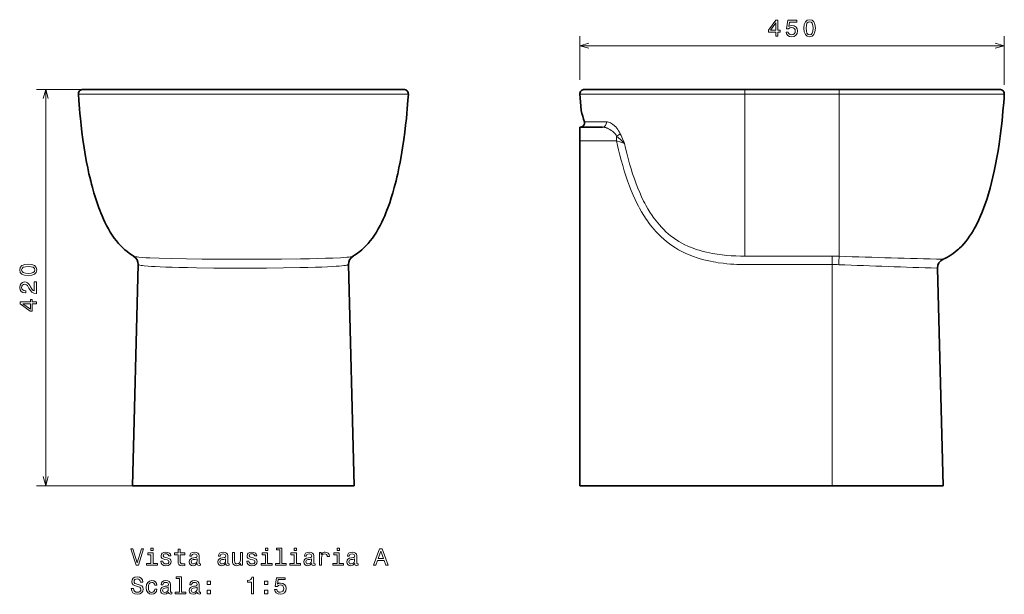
# Model space of a CAD drawing. Extents: x 15 to 367, y 20 to 272.
# Tile 2 of 3: x 15 to 223, y 150 to 272. Entities that reach past the tile are written whole.
import ezdxf

# ---------------------------------------------------------------- set-up
doc = ezdxf.new("R2010")
doc.units = 0

msp = doc.modelspace()

# ---------------------------------------------------------------- linework, layer by layer
at = {"color": 7, "lineweight": 13, "ltscale": 0.230897}
msp.add_line((133.16, 259.43), (133.16, 268.67), dxfattribs=at)
at = {"color": 7, "lineweight": 13, "ltscale": 0.257318}
msp.add_line((223.12, 258.38), (223.12, 268.67), dxfattribs=at)
at = {"color": 7, "lineweight": 13}
for p, q in [((133.16, 266.67), (223.12, 266.67)), ((59.9, 257.43), (18.04, 257.43)), ((20.04, 173.43), (20.04, 257.43)), ((61.9, 256.38), (26.94, 256.38)), ((61.9, 256.38), (96.86, 256.38)), ((168.16, 256.38), (133.2, 256.38)), ((188.16, 256.38), (168.16, 256.38)), ((168.16, 222.07), (168.16, 256.38)), ((223.12, 256.38), (188.16, 256.38)), ((188.16, 222.05), (188.16, 256.38)), ((186.66, 220.3), (186.66, 173.43)), ((59.9, 173.43), (18.04, 173.43))]:
    msp.add_line(p, q, dxfattribs=at)
at = {"color": 7, "lineweight": 35}
for p, q in [((61.9, 257.43), (27.94, 257.43)), ((61.9, 257.43), (95.86, 257.43)), ((168.16, 257.43), (134.2, 257.43)), ((188.16, 257.43), (168.16, 257.43)), ((222.12, 257.43), (188.16, 257.43)), ((133.16, 246.51), (133.16, 173.43)), ((39.63, 220.3), (38.4, 173.43)), ((84.17, 220.3), (85.4, 173.43)), ((208.95, 219.54), (210.16, 173.43)), ((61.9, 173.43), (38.4, 173.43)), ((61.9, 173.43), (85.4, 173.43)), ((133.16, 173.43), (186.66, 173.43)), ((133.16, 173.43), (186.66, 173.43)), ((210.16, 173.43), (186.66, 173.43)), ((210.16, 173.43), (186.66, 173.43))]:
    msp.add_line(p, q, dxfattribs=at)
at = {"color": 7, "lineweight": 13, "ltscale": 0.026421}
for p, q in [((168.16, 256.38), (168.16, 257.43)), ((188.16, 256.38), (188.16, 257.43))]:
    msp.add_line(p, q, dxfattribs=at)
at = {"color": 7, "lineweight": 13, "ltscale": 0.116898}
msp.add_line((134.15, 250.54), (138.82, 250.54), dxfattribs=at)
at = {"color": 7, "lineweight": 35, "ltscale": 0.12036}
msp.add_line((137.98, 249.43), (133.16, 249.43), dxfattribs=at)
at = {"color": 7, "lineweight": 35, "ltscale": 0.073037}
msp.add_line((133.16, 246.51), (133.16, 249.43), dxfattribs=at)
at = {"color": 7, "lineweight": 13, "ltscale": 0.195819}
msp.add_line((140.99, 246.51), (133.16, 246.51), dxfattribs=at)
at = {"color": 7, "lineweight": 13, "ltscale": 0.025811}
msp.add_line((140.99, 246.51), (140.99, 247.54), dxfattribs=at)
at = {"color": 7, "lineweight": 13, "ltscale": 0.4625}
for p, q in [((168.16, 222.07), (186.66, 222.07)), ((168.16, 220.3), (186.66, 220.3))]:
    msp.add_line(p, q, dxfattribs=at)
at = {"color": 7, "lineweight": 13, "ltscale": 0.044324}
msp.add_line((186.66, 222.07), (186.66, 220.3), dxfattribs=at)
at = {"color": 7, "lineweight": 13, "ltscale": 0.001245}
for p, q in [((39.63, 220.3), (39.67, 220.27)), ((84.13, 220.27), (84.17, 220.3))]:
    msp.add_line(p, q, dxfattribs=at)
at = {"color": 7, "lineweight": 13}
for points in [[(174.68, 268.67), (175.14, 268.67), (175.14, 269.54), (175.63, 269.54), (175.63, 269.94), (175.14, 269.94), (175.14, 272.09), (174.68, 272.09), (173.14, 269.98), (173.14, 269.54), (174.68, 269.54)], [(173.57, 269.94), (174.68, 271.51), (174.68, 269.94)], [(176.89, 269.58), (177, 269.17), (177.25, 268.84), (177.61, 268.64), (178.07, 268.57), (178.58, 268.66), (178.98, 268.9), (179.23, 269.3), (179.33, 269.8), (179.24, 270.27), (179, 270.64), (178.62, 270.88), (178.13, 270.96), (177.76, 270.9), (177.46, 270.74), (177.61, 271.68), (179.14, 271.68), (179.14, 272.09), (177.27, 272.09), (176.99, 270.24), (177.39, 270.24), (177.69, 270.47), (178.06, 270.56), (178.38, 270.5), (178.63, 270.34), (178.79, 270.1), (178.84, 269.78), (178.79, 269.46), (178.62, 269.21), (178.38, 269.06), (178.06, 269), (177.79, 269.04), (177.59, 269.15), (177.43, 269.33), (177.36, 269.58)], [(180.66, 270.38), (180.74, 269.59), (180.97, 269.02), (181.35, 268.68), (181.88, 268.57), (182.4, 268.68), (182.77, 269.02), (183.01, 269.59), (183.09, 270.38), (183.01, 271.16), (182.91, 271.48), (182.77, 271.73), (182.4, 272.08), (181.88, 272.19), (181.35, 272.08), (180.97, 271.73), (180.74, 271.16)], [(181.14, 270.38), (181.18, 270.99), (181.31, 271.43), (181.54, 271.68), (181.88, 271.77), (182.21, 271.68), (182.44, 271.43), (182.56, 270.99), (182.6, 270.38), (182.56, 269.76), (182.44, 269.32), (182.21, 269.07), (181.88, 268.98), (181.54, 269.07), (181.31, 269.32), (181.18, 269.76)], [(16.33, 217.95), (17.12, 218.03), (17.68, 218.27), (18.03, 218.64), (18.14, 219.17), (18.03, 219.69), (17.68, 220.07), (17.12, 220.3), (16.33, 220.38), (15.54, 220.3), (15.23, 220.2), (14.97, 220.07), (14.63, 219.69), (14.51, 219.17), (14.63, 218.64), (14.98, 218.27), (15.54, 218.03)], [(16.33, 218.44), (15.72, 218.48), (15.28, 218.6), (15.02, 218.83), (14.93, 219.17), (15.02, 219.5), (15.28, 219.73), (15.72, 219.85), (16.33, 219.89), (16.94, 219.85), (17.38, 219.73), (17.64, 219.5), (17.73, 219.17), (17.64, 218.83), (17.38, 218.6), (16.94, 218.48)], [(18.04, 214.2), (18.04, 216.61), (17.6, 216.61), (17.6, 214.71), (17.37, 214.81), (17.17, 214.99), (16.81, 215.55), (16.66, 215.85), (16.44, 216.18), (16.19, 216.42), (15.89, 216.56), (15.56, 216.61), (15.13, 216.52), (14.8, 216.28), (14.59, 215.92), (14.51, 215.45), (14.6, 214.97), (14.84, 214.6), (15.21, 214.36), (15.71, 214.28), (15.78, 214.28), (15.78, 214.74), (15.74, 214.74), (15.4, 214.79), (15.15, 214.92), (14.99, 215.14), (14.93, 215.43), (14.98, 215.72), (15.11, 215.94), (15.3, 216.08), (15.55, 216.13), (15.78, 216.09), (15.98, 216), (16.15, 215.84), (16.3, 215.61), (16.46, 215.32), (16.78, 214.82), (17.11, 214.47), (17.51, 214.27), (18.02, 214.2)], [(18.04, 211.97), (18.04, 212.43), (17.17, 212.43), (17.17, 212.93), (16.77, 212.93), (16.77, 212.43), (14.61, 212.43), (14.61, 211.97), (16.73, 210.44), (17.17, 210.44), (17.17, 211.97)], [(16.77, 210.86), (15.2, 211.97), (16.77, 211.97)], [(40.29, 160.08), (39.42, 157.1), (38.51, 160.08), (38.03, 160.08), (39.16, 156.58), (39.67, 156.58), (40.77, 160.08)], [(42.77, 156.95), (42.77, 159.19), (41.63, 159.19), (41.63, 158.81), (42.32, 158.81), (42.32, 156.95), (41.41, 156.95), (41.41, 156.58), (43.68, 156.58), (43.68, 156.95)], [(42.78, 160.2), (42.31, 160.2), (42.31, 159.69), (42.78, 159.69)], [(45.77, 158.15), (45.34, 158.25), (45.02, 158.37), (44.92, 158.61), (44.95, 158.77), (45.05, 158.9), (45.23, 158.97), (45.47, 159), (45.71, 158.97), (45.9, 158.88), (46.02, 158.74), (46.07, 158.56), (46.5, 158.56), (46.5, 158.57), (46.43, 158.9), (46.22, 159.16), (45.9, 159.32), (45.47, 159.38), (45.04, 159.32), (44.73, 159.15), (44.54, 158.91), (44.47, 158.59), (44.52, 158.29), (44.66, 158.08), (44.89, 157.93), (45.23, 157.82), (45.73, 157.7), (46.03, 157.57), (46.11, 157.47), (46.14, 157.32), (46.09, 157.14), (45.97, 156.99), (45.78, 156.9), (45.51, 156.87), (45.24, 156.9), (45.03, 157.01), (44.9, 157.18), (44.84, 157.42), (44.41, 157.42), (44.49, 157.01), (44.69, 156.72), (45.02, 156.55), (45.47, 156.48), (45.95, 156.55), (46.3, 156.72), (46.51, 157), (46.58, 157.37), (46.53, 157.69), (46.37, 157.91), (46.11, 158.05)], [(48.08, 158.81), (48.08, 157.46), (48.11, 157.02), (48.25, 156.72), (48.53, 156.54), (49.01, 156.48), (49.53, 156.5), (49.53, 156.89), (49.15, 156.86), (48.8, 156.9), (48.62, 157.02), (48.53, 157.24), (48.52, 157.53), (48.52, 158.81), (49.53, 158.81), (49.53, 159.19), (48.52, 159.19), (48.52, 159.98), (48.08, 159.98), (48.08, 159.19), (47.31, 159.19), (47.31, 158.81)], [(52.13, 156.93), (52.13, 156.91), (52.15, 156.74), (52.23, 156.62), (52.54, 156.52), (52.79, 156.57), (52.79, 156.91), (52.69, 156.89), (52.54, 156.96), (52.52, 157.16), (52.52, 158.56), (52.46, 158.92), (52.28, 159.17), (51.97, 159.32), (51.54, 159.38), (51.12, 159.32), (50.8, 159.15), (50.61, 158.88), (50.54, 158.53), (50.54, 158.5), (50.94, 158.5), (50.98, 158.71), (51.09, 158.86), (51.27, 158.95), (51.53, 158.99), (51.77, 158.96), (51.95, 158.89), (52.05, 158.75), (52.09, 158.57), (52.07, 158.36), (51.99, 158.25), (51.79, 158.2), (51.41, 158.16), (50.98, 158.07), (50.67, 157.91), (50.49, 157.66), (50.43, 157.29), (50.48, 156.95), (50.64, 156.71), (50.89, 156.55), (51.24, 156.49), (51.71, 156.6)], [(58.2, 156.93), (58.2, 156.91), (58.22, 156.74), (58.3, 156.62), (58.62, 156.52), (58.86, 156.57), (58.86, 156.91), (58.76, 156.89), (58.62, 156.96), (58.59, 157.16), (58.59, 158.56), (58.53, 158.92), (58.35, 159.17), (58.05, 159.32), (57.61, 159.38), (57.19, 159.32), (56.88, 159.15), (56.68, 158.88), (56.61, 158.53), (56.61, 158.5), (57.01, 158.5), (57.05, 158.71), (57.16, 158.86), (57.34, 158.95), (57.6, 158.99), (57.84, 158.96), (58.02, 158.89), (58.13, 158.75), (58.16, 158.57), (58.14, 158.36), (58.06, 158.25), (57.86, 158.2), (57.48, 158.16), (57.05, 158.07), (56.74, 157.91), (56.56, 157.66), (56.5, 157.29), (56.55, 156.95), (56.71, 156.71), (56.96, 156.55), (57.31, 156.49), (57.78, 156.6)], [(61.71, 159.28), (61.27, 159.28), (61.27, 157.72), (61.22, 157.36), (61.07, 157.09), (60.85, 156.93), (60.55, 156.88), (60.31, 156.92), (60.16, 157.04), (60.07, 157.25), (60.05, 157.54), (60.05, 159.28), (59.61, 159.28), (59.61, 157.5), (59.62, 157.15), (59.72, 156.85), (60.01, 156.58), (60.48, 156.48), (60.73, 156.51), (60.95, 156.61), (61.14, 156.76), (61.29, 156.99), (61.29, 156.58), (61.71, 156.58)], [(63.99, 158.15), (63.56, 158.25), (63.24, 158.37), (63.13, 158.61), (63.17, 158.77), (63.27, 158.9), (63.44, 158.97), (63.69, 159), (63.93, 158.97), (64.11, 158.88), (64.23, 158.74), (64.28, 158.56), (64.72, 158.56), (64.72, 158.57), (64.64, 158.9), (64.44, 159.16), (64.11, 159.32), (63.69, 159.38), (63.26, 159.32), (62.95, 159.15), (62.75, 158.91), (62.69, 158.59), (62.74, 158.29), (62.88, 158.08), (63.11, 157.93), (63.45, 157.82), (63.94, 157.7), (64.24, 157.57), (64.33, 157.47), (64.36, 157.32), (64.31, 157.14), (64.19, 156.99), (63.99, 156.9), (63.73, 156.87), (63.45, 156.9), (63.25, 157.01), (63.11, 157.18), (63.06, 157.42), (62.63, 157.42), (62.7, 157.01), (62.91, 156.72), (63.24, 156.55), (63.69, 156.48), (64.16, 156.55), (64.51, 156.72), (64.72, 157), (64.8, 157.37), (64.74, 157.69), (64.59, 157.91), (64.33, 158.05)], [(67.05, 156.95), (67.05, 159.19), (65.91, 159.19), (65.91, 158.81), (66.61, 158.81), (66.61, 156.95), (65.7, 156.95), (65.7, 156.58), (67.97, 156.58), (67.97, 156.95)], [(67.07, 160.2), (66.6, 160.2), (66.6, 159.69), (67.07, 159.69)], [(69.62, 159.82), (69.62, 156.95), (68.7, 156.95), (68.7, 156.58), (70.97, 156.58), (70.97, 156.95), (70.06, 156.95), (70.06, 160.2), (68.92, 160.2), (68.92, 159.82)], [(73.13, 156.95), (73.13, 159.19), (71.99, 159.19), (71.99, 158.81), (72.68, 158.81), (72.68, 156.95), (71.77, 156.95), (71.77, 156.58), (74.04, 156.58), (74.04, 156.95)], [(73.14, 160.2), (72.67, 160.2), (72.67, 159.69), (73.14, 159.69)], [(76.41, 156.93), (76.41, 156.91), (76.44, 156.74), (76.51, 156.62), (76.83, 156.52), (77.08, 156.57), (77.08, 156.91), (76.97, 156.89), (76.83, 156.96), (76.81, 157.16), (76.81, 158.56), (76.75, 158.92), (76.57, 159.17), (76.26, 159.32), (75.83, 159.38), (75.41, 159.32), (75.09, 159.15), (74.9, 158.88), (74.83, 158.53), (74.83, 158.5), (75.23, 158.5), (75.26, 158.71), (75.37, 158.86), (75.56, 158.95), (75.81, 158.99), (76.06, 158.96), (76.24, 158.89), (76.34, 158.75), (76.38, 158.57), (76.36, 158.36), (76.28, 158.25), (76.08, 158.2), (75.7, 158.16), (75.26, 158.07), (74.96, 157.91), (74.77, 157.66), (74.72, 157.29), (74.77, 156.95), (74.93, 156.71), (75.18, 156.55), (75.53, 156.49), (76, 156.6)], [(78.01, 156.58), (78.45, 156.58), (78.45, 158.12), (78.5, 158.5), (78.63, 158.76), (78.85, 158.93), (79.15, 158.98), (79.37, 158.95), (79.54, 158.84), (79.64, 158.67), (79.68, 158.44), (80.13, 158.44), (80.07, 158.85), (79.9, 159.14), (79.62, 159.32), (79.24, 159.38), (78.99, 159.34), (78.76, 159.24), (78.57, 159.07), (78.41, 158.83), (78.41, 159.28), (78.01, 159.28)], [(82.23, 156.95), (82.23, 159.19), (81.09, 159.19), (81.09, 158.81), (81.79, 158.81), (81.79, 156.95), (80.88, 156.95), (80.88, 156.58), (83.15, 156.58), (83.15, 156.95)], [(82.25, 160.2), (81.78, 160.2), (81.78, 159.69), (82.25, 159.69)], [(85.52, 156.93), (85.52, 156.91), (85.55, 156.74), (85.62, 156.62), (85.94, 156.52), (86.19, 156.57), (86.19, 156.91), (86.08, 156.89), (85.94, 156.96), (85.92, 157.16), (85.92, 158.56), (85.85, 158.92), (85.68, 159.17), (85.37, 159.32), (84.94, 159.38), (84.51, 159.32), (84.2, 159.15), (84, 158.88), (83.94, 158.53), (83.94, 158.5), (84.34, 158.5), (84.37, 158.71), (84.48, 158.86), (84.66, 158.95), (84.92, 158.99), (85.17, 158.96), (85.35, 158.89), (85.45, 158.75), (85.49, 158.57), (85.47, 158.36), (85.39, 158.25), (85.18, 158.2), (84.81, 158.16), (84.37, 158.07), (84.06, 157.91), (83.88, 157.66), (83.83, 157.29), (83.88, 156.95), (84.03, 156.71), (84.29, 156.55), (84.63, 156.49), (85.1, 156.6)], [(89.5, 156.58), (89.96, 156.58), (90.33, 157.6), (91.72, 157.6), (92.09, 156.58), (92.57, 156.58), (91.29, 160.08), (90.77, 160.08)], [(90.49, 158.03), (91.03, 159.58), (91.57, 158.03)], [(52.08, 157.52), (52.01, 157.26), (51.85, 157.06), (51.61, 156.93), (51.31, 156.88), (51.12, 156.91), (50.99, 156.99), (50.9, 157.13), (50.87, 157.33), (50.9, 157.5), (50.98, 157.63), (51.3, 157.77), (51.71, 157.83), (52.08, 157.95)], [(58.15, 157.52), (58.09, 157.26), (57.93, 157.06), (57.68, 156.93), (57.39, 156.88), (57.19, 156.91), (57.06, 156.99), (56.97, 157.13), (56.95, 157.33), (56.97, 157.5), (57.05, 157.63), (57.37, 157.77), (57.78, 157.83), (58.15, 157.95)], [(76.36, 157.52), (76.3, 157.26), (76.14, 157.06), (75.9, 156.93), (75.6, 156.88), (75.41, 156.91), (75.27, 156.99), (75.19, 157.13), (75.16, 157.33), (75.18, 157.5), (75.26, 157.63), (75.59, 157.77), (76, 157.83), (76.36, 157.95)], [(85.47, 157.52), (85.41, 157.26), (85.25, 157.06), (85.01, 156.93), (84.71, 156.88), (84.52, 156.91), (84.38, 156.99), (84.3, 157.13), (84.27, 157.33), (84.29, 157.5), (84.37, 157.63), (84.69, 157.77), (85.1, 157.83), (85.47, 157.95)], [(38.62, 151.68), (38.16, 151.68), (38.26, 151.15), (38.51, 150.76), (38.9, 150.52), (39.43, 150.43), (39.95, 150.51), (40.33, 150.74), (40.58, 151.08), (40.67, 151.54), (40.6, 151.96), (40.38, 152.22), (40.04, 152.4), (39.58, 152.53), (39.19, 152.63), (38.93, 152.74), (38.79, 152.9), (38.74, 153.15), (38.79, 153.38), (38.92, 153.55), (39.12, 153.67), (39.4, 153.71), (39.68, 153.66), (39.9, 153.52), (40.05, 153.29), (40.12, 152.98), (40.58, 152.98), (40.58, 152.99), (40.5, 153.47), (40.26, 153.82), (39.89, 154.04), (39.38, 154.12), (38.93, 154.04), (38.57, 153.83), (38.35, 153.5), (38.27, 153.08), (38.33, 152.7), (38.52, 152.44), (38.83, 152.27), (39.24, 152.14), (39.65, 152.03), (39.96, 151.92), (40.14, 151.75), (40.21, 151.49), (40.15, 151.22), (39.99, 151.02), (39.75, 150.9), (39.45, 150.86), (39.1, 150.91), (38.84, 151.07), (38.68, 151.34)], [(43.13, 152.34), (43.57, 152.34), (43.48, 152.74), (43.26, 153.06), (42.93, 153.26), (42.49, 153.33), (42, 153.23), (41.64, 152.95), (41.4, 152.49), (41.32, 151.88), (41.4, 151.26), (41.63, 150.81), (41.98, 150.53), (42.47, 150.43), (42.91, 150.51), (43.24, 150.72), (43.48, 151.05), (43.58, 151.5), (43.15, 151.5), (43.08, 151.21), (42.94, 151), (42.74, 150.87), (42.49, 150.83), (42.18, 150.9), (41.96, 151.1), (41.82, 151.43), (41.78, 151.89), (41.82, 152.34), (41.96, 152.67), (42.19, 152.87), (42.49, 152.94), (42.75, 152.9), (42.95, 152.78), (43.08, 152.59)], [(46.05, 150.88), (46.05, 150.87), (46.08, 150.69), (46.15, 150.57), (46.47, 150.48), (46.72, 150.52), (46.72, 150.86), (46.61, 150.85), (46.47, 150.91), (46.45, 151.11), (46.45, 152.52), (46.39, 152.87), (46.21, 153.13), (45.9, 153.28), (45.47, 153.33), (45.04, 153.27), (44.73, 153.1), (44.54, 152.83), (44.47, 152.48), (44.47, 152.45), (44.87, 152.45), (44.9, 152.66), (45.01, 152.81), (45.2, 152.9), (45.45, 152.94), (45.7, 152.91), (45.88, 152.84), (45.98, 152.71), (46.02, 152.53), (46, 152.31), (45.92, 152.21), (45.72, 152.16), (45.34, 152.12), (44.9, 152.03), (44.6, 151.86), (44.41, 151.61), (44.36, 151.24), (44.41, 150.91), (44.57, 150.66), (44.82, 150.5), (45.17, 150.45), (45.63, 150.55)], [(48.36, 153.78), (48.36, 150.9), (47.45, 150.9), (47.45, 150.53), (49.71, 150.53), (49.71, 150.9), (48.81, 150.9), (48.81, 154.15), (47.67, 154.15), (47.67, 153.78)], [(52.13, 150.88), (52.13, 150.87), (52.15, 150.69), (52.23, 150.57), (52.54, 150.48), (52.79, 150.52), (52.79, 150.86), (52.69, 150.85), (52.54, 150.91), (52.52, 151.11), (52.52, 152.52), (52.46, 152.87), (52.28, 153.13), (51.97, 153.28), (51.54, 153.33), (51.12, 153.27), (50.8, 153.1), (50.61, 152.83), (50.54, 152.48), (50.54, 152.45), (50.94, 152.45), (50.98, 152.66), (51.09, 152.81), (51.27, 152.9), (51.53, 152.94), (51.77, 152.91), (51.95, 152.84), (52.05, 152.71), (52.09, 152.53), (52.07, 152.31), (51.99, 152.21), (51.79, 152.16), (51.41, 152.12), (50.98, 152.03), (50.67, 151.86), (50.49, 151.61), (50.43, 151.24), (50.48, 150.91), (50.64, 150.66), (50.89, 150.5), (51.24, 150.45), (51.71, 150.55)], [(54.25, 152.49), (54.94, 152.49), (54.94, 153.24), (54.25, 153.24)], [(63.61, 150.53), (64.07, 150.53), (64.07, 154.05), (63.73, 154.05), (63.64, 153.75), (63.46, 153.54), (63.18, 153.42), (62.8, 153.38), (62.8, 153.02), (63.61, 153.02)], [(66.39, 152.49), (67.09, 152.49), (67.09, 153.24), (66.39, 153.24)], [(68.53, 151.44), (68.64, 151.03), (68.88, 150.71), (69.25, 150.5), (69.71, 150.43), (70.22, 150.52), (70.62, 150.77), (70.87, 151.16), (70.97, 151.66), (70.88, 152.13), (70.64, 152.5), (70.26, 152.74), (69.77, 152.82), (69.39, 152.76), (69.1, 152.6), (69.24, 153.54), (70.78, 153.54), (70.78, 153.95), (68.9, 153.95), (68.63, 152.1), (69.03, 152.1), (69.32, 152.33), (69.7, 152.42), (70.02, 152.36), (70.27, 152.2), (70.42, 151.96), (70.48, 151.64), (70.42, 151.32), (70.26, 151.07), (70.01, 150.92), (69.7, 150.86), (69.43, 150.9), (69.22, 151.01), (69.07, 151.19), (69, 151.44)], [(46, 151.48), (45.94, 151.21), (45.78, 151.01), (45.54, 150.88), (45.24, 150.84), (45.05, 150.86), (44.91, 150.94), (44.83, 151.08), (44.8, 151.28), (44.82, 151.46), (44.9, 151.58), (45.23, 151.72), (45.63, 151.78), (46, 151.91)], [(52.08, 151.48), (52.01, 151.21), (51.85, 151.01), (51.61, 150.88), (51.31, 150.84), (51.12, 150.86), (50.99, 150.94), (50.9, 151.08), (50.87, 151.28), (50.9, 151.46), (50.98, 151.58), (51.3, 151.72), (51.71, 151.78), (52.08, 151.91)], [(54.25, 150.53), (54.94, 150.53), (54.94, 151.28), (54.25, 151.28)], [(66.39, 150.53), (67.09, 150.53), (67.09, 151.28), (66.39, 151.28)]]:
    msp.add_lwpolyline(points, close=True, dxfattribs=at)
for points in [[(135.09, 267.19), (133.16, 266.67), (135.09, 266.15)], [(221.19, 266.15), (223.12, 266.67), (221.19, 267.19)], [(20.56, 255.5), (20.04, 257.43), (19.52, 255.5)], [(138.82, 250.54), (139.04, 250.53), (139.26, 250.48), (139.48, 250.41), (139.7, 250.31), (139.9, 250.2), (140.09, 250.08), (140.28, 249.93), (140.42, 249.82), (140.56, 249.69), (140.79, 249.46), (141.01, 249.22), (141.22, 248.95), (141.41, 248.66), (141.6, 248.35), (141.76, 248.04)], [(137.98, 249.43), (138.21, 249.42), (138.44, 249.38), (138.68, 249.32), (138.92, 249.24), (139.08, 249.18), (139.23, 249.1), (139.55, 248.93), (139.85, 248.73), (140.08, 248.55), (140.31, 248.35), (140.52, 248.14), (140.73, 247.9), (140.87, 247.73), (140.99, 247.54)], [(140.99, 247.54), (141.31, 247.25), (141.9, 246.72), (142.33, 246.33), (142.67, 245.99)], [(140.99, 246.51), (141.9, 246.24), (142.67, 245.99)], [(168.16, 220.3), (167.58, 220.3), (167.01, 220.32), (166.43, 220.34), (165.85, 220.37), (165.08, 220.42), (164.31, 220.48), (163.53, 220.57), (162.53, 220.7), (162.02, 220.78), (161.51, 220.87), (160.84, 221), (160.16, 221.15), (159.49, 221.31), (158.68, 221.54), (157.87, 221.79), (157.47, 221.92), (157.07, 222.07), (156.54, 222.28), (156.01, 222.5), (155.49, 222.74), (154.8, 223.07), (154.12, 223.44), (153.46, 223.84), (153.13, 224.05), (152.8, 224.26), (152.48, 224.48), (152.16, 224.72), (151.57, 225.17), (151, 225.65), (150.44, 226.15), (149.9, 226.68), (149.37, 227.23), (148.87, 227.8), (148.49, 228.26), (148.12, 228.73), (147.76, 229.2), (147.5, 229.57), (147.24, 229.94), (146.75, 230.69), (146.28, 231.47), (145.83, 232.26), (145.59, 232.71), (145.36, 233.17), (144.91, 234.09), (144.48, 235.03), (144.08, 235.98), (143.7, 236.94), (143.31, 238.02), (142.94, 239.1), (142.59, 240.19), (142.27, 241.28), (141.96, 242.39), (141.68, 243.5), (141.41, 244.61), (141.2, 245.56), (140.99, 246.51)], [(141.76, 248.04), (141.94, 247.66), (142.25, 246.95), (142.58, 246.18), (142.67, 245.99)], [(168.16, 222.07), (167.2, 222.08), (166.23, 222.12), (165.26, 222.17), (164.3, 222.24), (163.31, 222.35), (162.31, 222.48), (161.82, 222.56), (161.32, 222.64), (160.66, 222.77), (160, 222.92), (159.34, 223.08), (158.91, 223.2), (158.49, 223.32), (158.1, 223.44), (157.71, 223.57), (157.17, 223.76), (156.63, 223.97), (156.1, 224.2), (155.44, 224.51), (154.8, 224.85), (154.16, 225.21), (153.85, 225.4), (153.54, 225.61), (153.23, 225.82), (152.93, 226.03), (152.42, 226.42), (151.91, 226.84), (151.43, 227.27), (150.95, 227.73), (150.49, 228.2), (150.04, 228.7), (149.68, 229.12), (149.33, 229.56), (148.99, 230), (148.75, 230.35), (148.5, 230.7), (148.04, 231.41), (147.59, 232.14), (147.16, 232.89), (146.93, 233.33), (146.71, 233.76), (146.27, 234.65), (145.87, 235.56), (145.48, 236.48), (145.12, 237.41), (144.74, 238.46), (144.38, 239.53), (144.04, 240.6), (143.73, 241.68), (143.43, 242.78), (143.15, 243.88), (142.89, 244.99), (142.67, 245.99)], [(61.9, 221.43), (58.42, 221.44), (55.77, 221.45), (53.17, 221.47), (49.85, 221.51), (46.78, 221.57), (44.05, 221.65), (42.1, 221.72), (41.27, 221.76), (40.53, 221.81), (39.73, 221.87), (39.4, 221.91), (39.13, 221.94), (38.92, 221.98), (38.77, 222.02), (38.69, 222.05)], [(85.11, 222.05), (85.06, 222.03), (84.98, 222), (84.88, 221.98), (84.61, 221.93), (84.25, 221.89), (83.8, 221.85), (83.19, 221.8), (82.49, 221.76), (80.83, 221.69), (79.33, 221.63), (77.68, 221.59), (75.89, 221.55), (74, 221.52), (69.96, 221.47), (66.16, 221.44), (61.9, 221.43)], [(61.9, 219.54), (59.51, 219.55), (55.68, 219.57), (52, 219.62), (50.07, 219.65), (48.24, 219.69), (46.82, 219.73), (45.48, 219.78), (44.3, 219.82), (43.23, 219.88), (42.46, 219.92), (41.76, 219.97), (40.89, 220.05), (40.53, 220.09), (40.23, 220.13), (39.99, 220.17), (39.81, 220.22), (39.73, 220.24), (39.67, 220.27)], [(84.13, 220.27), (84.07, 220.24), (83.99, 220.22), (83.89, 220.19), (83.72, 220.15), (83.52, 220.12), (83.18, 220.08), (82.77, 220.03), (82.22, 219.98), (81.58, 219.94), (80.72, 219.88), (79.76, 219.84), (78.54, 219.78), (77.21, 219.74), (75.59, 219.69), (73.86, 219.65), (70.42, 219.6), (66.78, 219.56), (62.27, 219.54), (61.9, 219.54)], [(19.52, 175.36), (20.04, 173.43), (20.56, 175.36)]]:
    msp.add_lwpolyline(points, dxfattribs=at)
at = {"color": 7, "lineweight": 35}
for points in [[(38.69, 222.05), (38.19, 222.36), (37.71, 222.69), (37.25, 223.05), (36.8, 223.43), (36.36, 223.83), (35.94, 224.25), (35.7, 224.51), (35.47, 224.77), (35.23, 225.05), (35, 225.34), (34.56, 225.92), (34.14, 226.53), (33.71, 227.19), (33.31, 227.88), (32.92, 228.58), (32.56, 229.3), (32.25, 229.95), (31.96, 230.61), (31.67, 231.29), (31.47, 231.8), (31.28, 232.31), (30.9, 233.37), (30.55, 234.44), (30.22, 235.52), (29.91, 236.61), (29.73, 237.32), (29.55, 238.04), (29.37, 238.79), (29.19, 239.55), (28.94, 240.77), (28.7, 241.98), (28.47, 243.2), (28.32, 244.11), (28.17, 245.01), (27.91, 246.81), (27.7, 248.33), (27.52, 249.82), (27.37, 251.26), (27.26, 252.3), (27.17, 253.3), (27.02, 255.11), (26.94, 256.38)], [(85.11, 222.05), (85.61, 222.36), (86.09, 222.69), (86.55, 223.05), (87, 223.43), (87.43, 223.83), (87.85, 224.25), (88.09, 224.51), (88.33, 224.77), (88.57, 225.05), (88.8, 225.34), (89.24, 225.92), (89.66, 226.53), (90.09, 227.19), (90.49, 227.88), (90.87, 228.58), (91.24, 229.3), (91.55, 229.95), (91.84, 230.61), (92.12, 231.29), (92.33, 231.8), (92.52, 232.31), (92.9, 233.37), (93.25, 234.44), (93.58, 235.52), (93.88, 236.61), (94.07, 237.32), (94.25, 238.04), (94.43, 238.79), (94.6, 239.55), (94.86, 240.77), (95.1, 241.98), (95.32, 243.2), (95.48, 244.11), (95.62, 245.01), (95.89, 246.81), (96.09, 248.33), (96.27, 249.82), (96.43, 251.26), (96.53, 252.3), (96.63, 253.3), (96.77, 255.11), (96.86, 256.38)], [(133.47, 252.93), (133.31, 254.82), (133.2, 256.38)], [(210.15, 221.43), (210.49, 221.58), (210.96, 221.82), (211.43, 222.08), (211.88, 222.36), (212.32, 222.67), (212.74, 222.99), (213.16, 223.33), (213.4, 223.55), (213.64, 223.77), (214.09, 224.23), (214.53, 224.71), (214.96, 225.21), (215.37, 225.75), (215.77, 226.31), (216.15, 226.88), (216.52, 227.47), (216.74, 227.85), (216.95, 228.23), (217.36, 229.01), (217.74, 229.8), (218.1, 230.61), (218.44, 231.43), (218.81, 232.38), (219.15, 233.34), (219.47, 234.31), (219.77, 235.29), (220.11, 236.48), (220.42, 237.67), (220.71, 238.87), (220.98, 240.08), (221.28, 241.52), (221.55, 242.97), (221.79, 244.41), (222.01, 245.85), (222.25, 247.52), (222.46, 249.17), (222.64, 250.79), (222.84, 252.79), (223, 254.65), (223.07, 255.56), (223.12, 256.38)], [(133.29, 249.43), (133.46, 249.45), (133.54, 249.47), (133.63, 249.49), (133.7, 249.53), (133.78, 249.57), (133.88, 249.65), (133.97, 249.74), (134.05, 249.85), (134.11, 249.96), (134.16, 250.12), (134.18, 250.27), (134.17, 250.42), (134.15, 250.54)]]:
    msp.add_lwpolyline(points, dxfattribs=at)
for centre, radius, start, end in [((27.94, 256.43), 1, 90, 183.2601), ((33.09, 256.43), 1, 89.706, 90), ((90.71, 256.43), 1, 90, 90.294), ((95.86, 256.43), 1, 356.7399, 90), ((134.2, 256.43), 1, 90, 183.2601), ((222.12, 256.43), 1, 356.7399, 90), ((78.13, 235.89), 57.9, 14.6516, 17.1111), ((78.14, 235.9), 57.89, 14.6517, 17.1112), ((37.63, 220.35), 2, 358.5, 59.3517), ((86.17, 220.35), 2, 120.6484, 181.5), ((210.95, 219.6), 2, 113.5367, 181.5)]:
    msp.add_arc(centre, radius, start, end, dxfattribs=at)
at = {"color": 7, "lineweight": 13}
for centre, radius, start, end in [((37.67, 220.33), 1.99, 358.3335, 59.5442), ((86.12, 220.33), 1.99, 120.4558, 181.6664), ((186.66, 172.93), 49.15, 88.2481, 89.9971), ((287.66, 3355.1), 3134.63, 268.181, 268.58316), ((186.66, 185.04), 35.26, 87.7591, 89.9962), ((288.24, 2790.24), 2571.92, 267.76707, 268.23331)]:
    msp.add_arc(centre, radius, start, end, dxfattribs=at)
for centre, major_axis, ratio, start_param, end_param in [((137.98, 250.43), (0, -1), 0.851512, 6.283183, 7.962832), ((140.99, 247.91), (0.896, 0.443), 0.336529, 4.547494, 5.551311), ((188.16, 220.33), (-0.07, -2), 0.060825, 3.67367, 4.740764)]:
    msp.add_ellipse(centre, major_axis=major_axis, ratio=ratio, start_param=start_param, end_param=end_param, dxfattribs=at)

doc.saveas('drawing.dxf')
